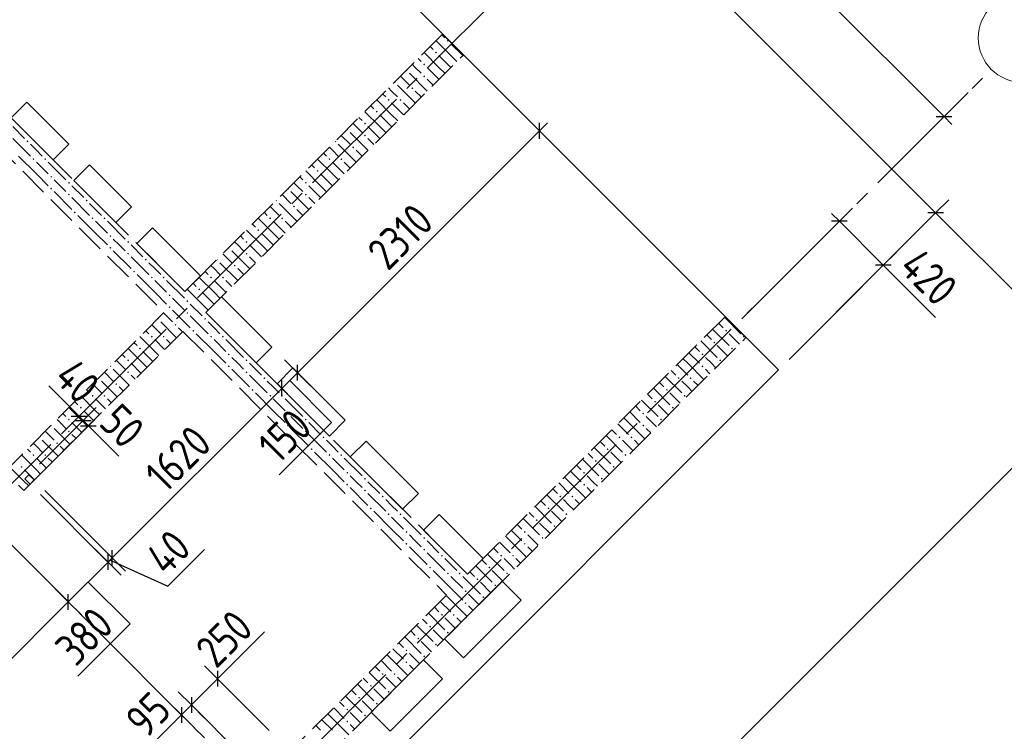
# Model space of a CAD drawing. Header units: millimetres. Extents: x 0 to 43617, y 0 to 59400.
# Tile 19 of 32: x 26508 to 33160, y 26546 to 31355. Entities that reach past the tile are written whole.
import ezdxf

# ---------------------------------------------------------------- set-up
doc = ezdxf.new("R2010")
doc.units = ezdxf.units.MM
doc.linetypes.add('______2', pattern=[270, 200, -70])
doc.linetypes.add('______5', pattern=[1100, 800, -100, 100, -100])
for name, color, linetype, lineweight in [('Standard', 7, 'Continuous', 25), ('Оси', 40, '______5', 18), ('Размерная выноска', 7, 'Continuous', 13)]:
    doc.layers.add(name, color=color, linetype=linetype, lineweight=lineweight)
doc.layers.add('ЖБ Перекрытие верхний уровень', color=7, linetype='Continuous', lineweight=25, true_color=0xe0e0ff)
doc.layers.add('ЖБ Стена верхний уровень', color=7, linetype='Continuous', lineweight=25, true_color=0x006e00)
doc.styles.add('GOST 2.304-81', font='txt')

msp = doc.modelspace()

# ---------------------------------------------------------------- hatches: boundary and pattern name
at = {"layer": 'ЖБ Стена верхний уровень', "linetype": 'Continuous', "lineweight": 18, "transparency": 33554687}
for points in [[(29394.5, 31213.1), (29401, 31219.6), (29407.5, 31213.1), (29401, 31206.6)], [(29314.5, 31133.1), (29321, 31139.6), (29327.4, 31133.1), (29321, 31126.6)], [(29123.7, 31016.9), (29127.4, 31013.1), (29121, 31006.6), (29117.2, 31010.4)], [(29234.5, 31053.1), (29240.9, 31059.6), (29247.4, 31053.1), (29240.9, 31046.6)], [(29043.7, 30936.9), (29047.4, 30933.1), (29040.9, 30926.6), (29037.2, 30930.4)], [(29234.5, 30973.1), (29240.9, 30979.6), (29247.4, 30973.1), (29240.9, 30966.6)], [(29154.4, 30893.1), (29160.9, 30899.6), (29167.4, 30893.1), (29160.9, 30886.6)], [(28994.5, 30813.1), (29001, 30819.6), (29007.5, 30813.1), (29001, 30806.6)], [(29074.5, 30813.1), (29081, 30819.6), (29087.5, 30813.1), (29081, 30806.6)], [(28914.5, 30733.1), (28921, 30739.6), (28927.4, 30733.1), (28921, 30726.6)], [(28723.7, 30616.9), (28727.4, 30613.1), (28721, 30606.6), (28717.2, 30610.4)], [(28834.5, 30653.1), (28840.9, 30659.6), (28847.4, 30653.1), (28840.9, 30646.6)], [(26554.4, 30533.1), (26560.9, 30539.6), (26567.4, 30533.1), (26560.9, 30526.6)], [(28643.7, 30536.9), (28647.4, 30533.1), (28640.9, 30526.6), (28637.2, 30530.4)], [(28834.5, 30573.1), (28840.9, 30579.6), (28847.4, 30573.1), (28840.9, 30566.6)], [(28754.4, 30493.1), (28760.9, 30499.6), (28767.4, 30493.1), (28760.9, 30486.6)], [(26594.5, 30413.1), (26601, 30419.6), (26607.5, 30413.1), (26601, 30406.6)], [(26674.5, 30413.1), (26681, 30419.6), (26687.5, 30413.1), (26681, 30406.6)], [(28594.5, 30413.1), (28601, 30419.6), (28607.5, 30413.1), (28601, 30406.6)], [(28674.5, 30413.1), (28681, 30419.6), (28687.5, 30413.1), (28681, 30406.6)], [(26520.5, 30339.2), (26521, 30339.6), (26527.4, 30333.1), (26527, 30332.7)], [(28514.5, 30333.1), (28521, 30339.6), (28527.4, 30333.1), (28521, 30326.6)], [(26714.5, 30293.1), (26721, 30299.6), (26727.4, 30293.1), (26721, 30286.6)], [(26714.5, 30213.1), (26721, 30219.6), (26727.4, 30213.1), (26721, 30206.6)], [(26834.5, 30253.1), (26840.9, 30259.6), (26847.4, 30253.1), (26840.9, 30246.6)], [(28323.7, 30216.9), (28327.4, 30213.1), (28321, 30206.6), (28317.2, 30210.4)], [(28434.5, 30253.1), (28440.9, 30259.6), (28447.4, 30253.1), (28440.9, 30246.6)], [(26834.5, 30173.1), (26840.9, 30179.6), (26847.4, 30173.1), (26840.9, 30166.6)], [(26954.4, 30133.1), (26960.9, 30139.6), (26967.4, 30133.1), (26960.9, 30126.6)], [(28243.7, 30136.9), (28247.4, 30133.1), (28240.9, 30126.6), (28237.2, 30130.4)], [(28434.5, 30173.1), (28440.9, 30179.6), (28447.4, 30173.1), (28440.9, 30166.6)], [(26760.5, 30099.2), (26760.9, 30099.6), (26767.4, 30093.1), (26767, 30092.7)], [(28354.4, 30093.1), (28360.9, 30099.6), (28367.4, 30093.1), (28360.9, 30086.6)], [(26874.5, 30053.1), (26881, 30059.6), (26887.5, 30053.1), (26881, 30046.6)], [(26994.5, 30013.1), (27001, 30019.6), (27007.5, 30013.1), (27001, 30006.6)], [(27074.5, 30013.1), (27081, 30019.6), (27087.5, 30013.1), (27081, 30006.6)], [(28194.5, 30013.1), (28201, 30019.6), (28207.5, 30013.1), (28201, 30006.6)], [(28274.5, 30013.1), (28281, 30019.6), (28287.5, 30013.1), (28281, 30006.6)], [(26920.5, 29939.2), (26921, 29939.6), (26927.4, 29933.1), (26927, 29932.7)], [(28114.5, 29933.1), (28121, 29939.6), (28127.4, 29933.1), (28121, 29926.6)], [(27114.5, 29893.1), (27121, 29899.6), (27127.4, 29893.1), (27121, 29886.6)], [(27114.5, 29813.1), (27121, 29819.6), (27127.4, 29813.1), (27121, 29806.6)], [(27234.5, 29853.1), (27240.9, 29859.6), (27247.4, 29853.1), (27240.9, 29846.6)], [(27923.7, 29816.9), (27927.4, 29813.1), (27921, 29806.6), (27917.2, 29810.4)], [(28034.5, 29853.1), (28040.9, 29859.6), (28047.4, 29853.1), (28040.9, 29846.6)], [(27234.5, 29773.1), (27240.9, 29779.6), (27247.4, 29773.1), (27240.9, 29766.6)], [(27354.4, 29733.1), (27360.9, 29739.6), (27367.4, 29733.1), (27360.9, 29726.6)], [(27843.7, 29736.9), (27847.4, 29733.1), (27840.9, 29726.6), (27837.2, 29730.4)], [(28034.5, 29773.1), (28040.9, 29779.6), (28047.4, 29773.1), (28040.9, 29766.6)], [(27160.5, 29699.2), (27160.9, 29699.6), (27167.4, 29693.1), (27167, 29692.7)], [(27954.4, 29693.1), (27960.9, 29699.6), (27967.4, 29693.1), (27960.9, 29686.6)], [(27274.5, 29653.1), (27281, 29659.6), (27287.5, 29653.1), (27281, 29646.6)], [(27394.5, 29613.1), (27401, 29619.6), (27407.5, 29613.1), (27401, 29606.6)], [(27474.5, 29613.1), (27481, 29619.6), (27487.5, 29613.1), (27481, 29606.6)], [(27794.5, 29613.1), (27801, 29619.6), (27807.5, 29613.1), (27801, 29606.6)], [(27874.5, 29613.1), (27881, 29619.6), (27887.5, 29613.1), (27881, 29606.6)], [(27320.5, 29539.2), (27321, 29539.6), (27327.4, 29533.1), (27327, 29532.7)], [(27714.5, 29533.1), (27721, 29539.6), (27727.4, 29533.1), (27721, 29526.6)], [(27514.5, 29493.1), (27521, 29499.6), (27527.4, 29493.1), (27521, 29486.6)], [(27514.5, 29413.1), (27521, 29419.6), (27527.4, 29413.1), (27521, 29406.6)], [(27634.5, 29453.1), (27640.9, 29459.6), (27647.4, 29453.1), (27640.9, 29446.6)], [(27443.7, 29336.9), (27447.4, 29333.1), (27440.9, 29326.6), (27437.2, 29330.4)], [(27634.5, 29373.1), (27640.9, 29379.6), (27647.4, 29373.1), (27640.9, 29366.6)], [(27754.4, 29333.1), (27760.9, 29339.6), (27767.4, 29333.1), (27760.9, 29326.6)], [(27554.4, 29293.1), (27560.5, 29299.2), (27567, 29292.7), (27560.9, 29286.6)], [(27560.5, 29299.2), (27560.9, 29299.6), (27567.4, 29293.1), (27567, 29292.7)], [(27394.5, 29213.1), (27401, 29219.6), (27407.5, 29213.1), (27401, 29206.6)], [(27474.5, 29213.1), (27481, 29219.6), (27487.5, 29213.1), (27481, 29206.6)], [(27674.5, 29253.1), (27681, 29259.6), (27687.5, 29253.1), (27681, 29246.6)], [(27794.5, 29213.1), (27801, 29219.6), (27807.5, 29213.1), (27801, 29206.6)], [(27874.5, 29213.1), (27881, 29219.6), (27887.5, 29213.1), (27881, 29206.6)], [(31274.5, 29253.1), (31281, 29259.6), (31287.5, 29253.1), (31281, 29246.6)], [(31394.5, 29213.1), (31401, 29219.6), (31407.5, 29213.1), (31401, 29206.6)], [(27314.5, 29133.1), (27321, 29139.6), (27327.4, 29133.1), (27321, 29126.6)], [(27720.5, 29139.2), (27721, 29139.6), (27727.4, 29133.1), (27727, 29132.7)], [(31194.5, 29173.1), (31201, 29179.6), (31207.5, 29173.1), (31201, 29166.6)], [(31314.5, 29133.1), (31321, 29139.6), (31327.4, 29133.1), (31321, 29126.6)], [(27914.5, 29093.1), (27921, 29099.6), (27927.4, 29093.1), (27921, 29086.6)], [(31114.5, 29093.1), (31121, 29099.6), (31127.4, 29093.1), (31121, 29086.6)], [(27123.7, 29016.9), (27127.4, 29013.1), (27121, 29006.6), (27117.2, 29010.4)], [(27234.5, 29053.1), (27240.9, 29059.6), (27247.4, 29053.1), (27240.9, 29046.6)], [(27914.5, 29013.1), (27921, 29019.6), (27927.4, 29013.1), (27921, 29006.6)], [(28034.5, 29053.1), (28040.9, 29059.6), (28047.4, 29053.1), (28040.9, 29046.6)], [(31114.5, 29013.1), (31121, 29019.6), (31127.4, 29013.1), (31121, 29006.6)], [(31234.5, 29053.1), (31240.9, 29059.6), (31247.4, 29053.1), (31240.9, 29046.6)], [(27043.7, 28936.9), (27047.4, 28933.1), (27040.9, 28926.6), (27037.2, 28930.4)], [(27234.5, 28973.1), (27240.9, 28979.6), (27247.4, 28973.1), (27240.9, 28966.6)], [(28034.5, 28973.1), (28040.9, 28979.6), (28047.4, 28973.1), (28040.9, 28966.6)], [(28154.4, 28933.1), (28160.9, 28939.6), (28167.4, 28933.1), (28160.9, 28926.6)], [(30954.4, 28933.1), (30960.9, 28939.6), (30967.4, 28933.1), (30960.9, 28926.6)], [(31034.5, 28933.1), (31040.9, 28939.6), (31047.4, 28933.1), (31040.9, 28926.6)], [(27154.4, 28893.1), (27160.9, 28899.6), (27167.4, 28893.1), (27160.9, 28886.6)], [(27960.5, 28899.2), (27960.9, 28899.6), (27967.4, 28893.1), (27967, 28892.7)], [(26994.5, 28813.1), (27001, 28819.6), (27007.5, 28813.1), (27001, 28806.6)], [(27074.5, 28813.1), (27081, 28819.6), (27087.5, 28813.1), (27081, 28806.6)], [(28074.5, 28853.1), (28081, 28859.6), (28087.5, 28853.1), (28081, 28846.6)], [(28194.5, 28813.1), (28201, 28819.6), (28207.5, 28813.1), (28201, 28806.6)], [(28274.5, 28813.1), (28281, 28819.6), (28287.5, 28813.1), (28281, 28806.6)], [(30874.5, 28853.1), (30881, 28859.6), (30887.5, 28853.1), (30881, 28846.6)], [(30994.5, 28813.1), (31001, 28819.6), (31007.5, 28813.1), (31001, 28806.6)], [(26914.5, 28733.1), (26921, 28739.6), (26927.4, 28733.1), (26921, 28726.6)], [(28120.5, 28739.2), (28121, 28739.6), (28127.4, 28733.1), (28127, 28732.7)], [(30794.5, 28773.1), (30801, 28779.6), (30807.5, 28773.1), (30801, 28766.6)], [(30914.5, 28733.1), (30921, 28739.6), (30927.4, 28733.1), (30921, 28726.6)], [(28314.5, 28693.1), (28321, 28699.6), (28327.4, 28693.1), (28321, 28686.6)], [(30714.5, 28693.1), (30721, 28699.6), (30727.4, 28693.1), (30721, 28686.6)], [(26723.7, 28616.9), (26727.4, 28613.1), (26721, 28606.6), (26717.2, 28610.4)], [(26834.5, 28653.1), (26840.9, 28659.6), (26847.4, 28653.1), (26840.9, 28646.6)], [(28314.5, 28613.1), (28321, 28619.6), (28327.4, 28613.1), (28321, 28606.6)], [(28434.5, 28653.1), (28440.9, 28659.6), (28447.4, 28653.1), (28440.9, 28646.6)], [(30714.5, 28613.1), (30721, 28619.6), (30727.4, 28613.1), (30721, 28606.6)], [(30834.5, 28653.1), (30840.9, 28659.6), (30847.4, 28653.1), (30840.9, 28646.6)], [(26643.7, 28536.9), (26647.4, 28533.1), (26640.9, 28526.6), (26637.2, 28530.4)], [(26834.5, 28573.1), (26840.9, 28579.6), (26847.4, 28573.1), (26840.9, 28566.6)], [(28434.5, 28573.1), (28440.9, 28579.6), (28447.4, 28573.1), (28440.9, 28566.6)], [(28554.4, 28533.1), (28560.9, 28539.6), (28567.4, 28533.1), (28560.9, 28526.6)], [(30554.4, 28533.1), (30560.9, 28539.6), (30567.4, 28533.1), (30560.9, 28526.6)], [(30634.5, 28533.1), (30640.9, 28539.6), (30647.4, 28533.1), (30640.9, 28526.6)], [(26754.4, 28493.1), (26760.9, 28499.6), (26767.4, 28493.1), (26760.9, 28486.6)], [(28360.5, 28499.2), (28360.9, 28499.6), (28367.4, 28493.1), (28367, 28492.7)], [(26594.5, 28413.1), (26601, 28419.6), (26607.5, 28413.1), (26601, 28406.6)], [(26674.5, 28413.1), (26681, 28419.6), (26687.5, 28413.1), (26681, 28406.6)], [(28474.5, 28453.1), (28481, 28459.6), (28487.5, 28453.1), (28481, 28446.6)], [(28594.5, 28413.1), (28601, 28419.6), (28607.5, 28413.1), (28601, 28406.6)], [(28674.5, 28413.1), (28681, 28419.6), (28687.5, 28413.1), (28681, 28406.6)], [(30474.5, 28453.1), (30481, 28459.6), (30487.5, 28453.1), (30481, 28446.6)], [(30594.5, 28413.1), (30601, 28419.6), (30607.5, 28413.1), (30601, 28406.6)], [(26514.5, 28333.1), (26521, 28339.6), (26527.4, 28333.1), (26521, 28326.6)], [(28520.5, 28339.2), (28521, 28339.6), (28527.4, 28333.1), (28527, 28332.7)], [(30394.5, 28373.1), (30401, 28379.6), (30407.5, 28373.1), (30401, 28366.6)], [(30514.5, 28333.1), (30521, 28339.6), (30527.4, 28333.1), (30521, 28326.6)], [(28714.5, 28293.1), (28721, 28299.6), (28727.4, 28293.1), (28721, 28286.6)], [(30314.5, 28293.1), (30321, 28299.6), (30327.4, 28293.1), (30321, 28286.6)], [(28714.5, 28213.1), (28721, 28219.6), (28727.4, 28213.1), (28721, 28206.6)], [(28834.5, 28253.1), (28840.9, 28259.6), (28847.4, 28253.1), (28840.9, 28246.6)], [(30314.5, 28213.1), (30321, 28219.6), (30327.4, 28213.1), (30321, 28206.6)], [(30434.5, 28253.1), (30440.9, 28259.6), (30447.4, 28253.1), (30440.9, 28246.6)], [(28834.5, 28173.1), (28840.9, 28179.6), (28847.4, 28173.1), (28840.9, 28166.6)], [(28954.4, 28133.1), (28960.9, 28139.6), (28967.4, 28133.1), (28960.9, 28126.6)], [(30154.4, 28133.1), (30160.9, 28139.6), (30167.4, 28133.1), (30160.9, 28126.6)], [(30234.5, 28133.1), (30240.9, 28139.6), (30247.4, 28133.1), (30240.9, 28126.6)], [(28760.5, 28099.2), (28760.9, 28099.6), (28767.4, 28093.1), (28767, 28092.7)], [(28874.5, 28053.1), (28881, 28059.6), (28887.5, 28053.1), (28881, 28046.6)], [(28994.5, 28013.1), (29001, 28019.6), (29007.5, 28013.1), (29001, 28006.6)], [(29074.5, 28013.1), (29081, 28019.6), (29087.5, 28013.1), (29081, 28006.6)], [(30074.5, 28053.1), (30081, 28059.6), (30087.5, 28053.1), (30081, 28046.6)], [(30194.5, 28013.1), (30201, 28019.6), (30207.5, 28013.1), (30201, 28006.6)], [(28920.5, 27939.2), (28921, 27939.6), (28927.4, 27933.1), (28927, 27932.7)], [(29994.5, 27973.1), (30001, 27979.6), (30007.5, 27973.1), (30001, 27966.6)], [(30114.5, 27933.1), (30121, 27939.6), (30127.4, 27933.1), (30121, 27926.6)], [(29114.5, 27893.1), (29121, 27899.6), (29127.4, 27893.1), (29121, 27886.6)], [(29914.5, 27893.1), (29921, 27899.6), (29927.4, 27893.1), (29921, 27886.6)], [(29114.5, 27813.1), (29121, 27819.6), (29127.4, 27813.1), (29121, 27806.6)], [(29234.5, 27853.1), (29240.9, 27859.6), (29247.4, 27853.1), (29240.9, 27846.6)], [(29914.5, 27813.1), (29921, 27819.6), (29927.4, 27813.1), (29921, 27806.6)], [(30034.5, 27853.1), (30040.9, 27859.6), (30047.4, 27853.1), (30040.9, 27846.6)], [(29234.5, 27773.1), (29240.9, 27779.6), (29247.4, 27773.1), (29240.9, 27766.6)], [(29354.4, 27733.1), (29360.9, 27739.6), (29367.4, 27733.1), (29360.9, 27726.6)], [(29754.4, 27733.1), (29760.9, 27739.6), (29767.4, 27733.1), (29760.9, 27726.6)], [(29834.5, 27733.1), (29840.9, 27739.6), (29847.4, 27733.1), (29840.9, 27726.6)], [(29160.5, 27699.2), (29160.9, 27699.6), (29167.4, 27693.1), (29167, 27692.7)], [(29274.5, 27653.1), (29281, 27659.6), (29287.5, 27653.1), (29281, 27646.6)], [(29394.5, 27613.1), (29401, 27619.6), (29407.5, 27613.1), (29401, 27606.6)], [(29474.5, 27613.1), (29481, 27619.6), (29487.5, 27613.1), (29481, 27606.6)], [(29674.5, 27653.1), (29681, 27659.6), (29687.5, 27653.1), (29681, 27646.6)], [(29794.5, 27613.1), (29801, 27619.6), (29807.5, 27613.1), (29801, 27606.6)], [(29320.5, 27539.2), (29321, 27539.6), (29327.4, 27533.1), (29327, 27532.7)], [(29594.5, 27573.1), (29601, 27579.6), (29607.5, 27573.1), (29601, 27566.6)], [(29714.5, 27533.1), (29721, 27539.6), (29727.4, 27533.1), (29721, 27526.6)], [(29514.5, 27493.1), (29521, 27499.6), (29527.4, 27493.1), (29521, 27486.6)], [(29514.5, 27413.1), (29521, 27419.6), (29527.4, 27413.1), (29521, 27406.6)], [(29634.5, 27453.1), (29640.9, 27459.6), (29647.4, 27453.1), (29640.9, 27446.6)], [(29354.4, 27333.1), (29360.9, 27339.6), (29367.4, 27333.1), (29360.9, 27326.6)], [(29434.5, 27333.1), (29440.9, 27339.6), (29447.4, 27333.1), (29440.9, 27326.6)], [(29274.5, 27253.1), (29281, 27259.6), (29287.5, 27253.1), (29281, 27246.6)], [(29394.5, 27213.1), (29401, 27219.6), (29407.5, 27213.1), (29401, 27206.6)], [(29194.5, 27173.1), (29201, 27179.6), (29207.5, 27173.1), (29201, 27166.6)], [(29314.5, 27133.1), (29321, 27139.6), (29327.4, 27133.1), (29321, 27126.6)], [(29114.5, 27093.1), (29121, 27099.6), (29127.4, 27093.1), (29121, 27086.6)], [(29114.5, 27013.1), (29121, 27019.6), (29127.4, 27013.1), (29121, 27006.6)], [(29234.5, 27053.1), (29240.9, 27059.6), (29247.4, 27053.1), (29240.9, 27046.6)], [(28954.4, 26933.1), (28960.9, 26939.6), (28967.4, 26933.1), (28960.9, 26926.6)], [(29034.5, 26933.1), (29040.9, 26939.6), (29047.4, 26933.1), (29040.9, 26926.6)], [(28874.5, 26853.1), (28881, 26859.6), (28887.5, 26853.1), (28881, 26846.6)], [(28994.5, 26813.1), (29001, 26819.6), (29007.5, 26813.1), (29001, 26806.6)], [(28794.5, 26773.1), (28801, 26779.6), (28807.5, 26773.1), (28801, 26766.6)], [(28914.5, 26733.1), (28921, 26739.6), (28927.4, 26733.1), (28921, 26726.6)], [(28714.5, 26693.1), (28721, 26699.6), (28727.4, 26693.1), (28721, 26686.6)], [(28714.5, 26613.1), (28721, 26619.6), (28727.4, 26613.1), (28721, 26606.6)], [(28834.5, 26653.1), (28840.9, 26659.6), (28847.4, 26653.1), (28840.9, 26646.6)]]:
    msp.add_hatch(color=7, dxfattribs=at).paths.add_polyline_path(points, flags=16)

# ---------------------------------------------------------------- linework, layer by layer
at = {"layer": 'Standard', "color": 7, "linetype": 'Continuous', "lineweight": 13, "transparency": 33554687}
for p, q in [((32696.1, 30049.7), (27201.9, 35543.9)), ((30843.5, 32609.4), (32752.7, 30700.2)), ((32752.7, 30700.2), (32805.7, 30647.2)), ((28385.3, 28969.3), (30020.3, 30604.2)), ((30020.3, 30604.2), (30073.3, 30657.2)), ((32045.6, 29993.1), (31992.5, 30046.2)), ((33816.4, 28929.4), (32696.1, 30049.7)), ((32342.5, 29696.1), (32045.6, 29993.1)), ((32342.5, 29696.1), (32395.6, 29643.1)), ((28279.3, 28863.2), (28385.3, 28969.3)), ((27133.8, 27717.7), (28279.3, 28863.2)), ((26909.2, 28675.1), (26856.1, 28728.1)), ((26909.2, 28675.1), (26937.4, 28646.8)), ((26937.4, 28646.8), (26972.8, 28611.5)), ((26972.8, 28611.5), (27025.8, 28558.4)), ((26836.8, 27420.7), (27105.5, 27689.4)), ((27105.5, 27689.4), (27133.8, 27717.7)), ((25790.3, 26374.2), (26836.8, 27420.7)), ((27844.8, 26901.4), (27897.8, 26954.4)), ((27844.8, 26901.4), (27668, 26724.6)), ((27668, 26724.6), (27600.5, 26657)), ((27600.5, 26657), (27547.4, 26604))]:
    msp.add_line(p, q, dxfattribs=at)
at = {"layer": 'Standard', "color": 251, "linetype": 'Continuous', "lineweight": -3, "true_color": 0x656565, "transparency": 33554687}
for p, q in [((32752.7, 30700.2), (32915.7, 30863.2)), ((32752.7, 30700.2), (32841, 30788.6)), ((30020.3, 30604.2), (29931.9, 30692.6)), ((32752.7, 30700.2), (32664.3, 30611.9)), ((30020.3, 30604.2), (30108.7, 30515.8)), ((30020.3, 30604.2), (30020.3, 30604.2)), ((32696.1, 30049.7), (32784.5, 30138.1)), ((32045.6, 29993.1), (32133.9, 30081.5)), ((32696.1, 30049.7), (31706.1, 29059.7)), ((32696.1, 30049.7), (32607.7, 29961.3)), ((32045.6, 29993.1), (31409.2, 29356.7)), ((32045.6, 29993.1), (31957.2, 29904.7)), ((32342.5, 29696.1), (32430.9, 29784.5)), ((32342.5, 29696.1), (31706.1, 29059.7)), ((32342.5, 29696.1), (32254.1, 29607.8)), ((28385.3, 28969.3), (28297, 29057.7)), ((28279.3, 28863.2), (28190.9, 28951.6)), ((28385.3, 28969.3), (28473.7, 28880.9)), ((28385.3, 28969.3), (28385.3, 28969.3)), ((33816.4, 28929.4), (30017.8, 25130.7)), ((28279.3, 28863.2), (28367.7, 28774.8)), ((28279.3, 28863.2), (28279.3, 28863.2)), ((26909.2, 28675.1), (26997.6, 28763.5)), ((26937.4, 28646.8), (27025.8, 28735.2)), ((26909.2, 28675.1), (26820.8, 28586.7)), ((26909.2, 28675.1), (26909.2, 28675.1)), ((26972.8, 28611.5), (27061.2, 28699.9)), ((26937.4, 28646.8), (26641.8, 28351.1)), ((26972.8, 28611.5), (26677.1, 28315.8)), ((26937.4, 28646.8), (26849.1, 28558.4)), ((26972.8, 28611.5), (26884.4, 28523.1)), ((27133.8, 27717.7), (27045.4, 27806.1)), ((27105.5, 27689.4), (27017.1, 27777.8)), ((27105.5, 27689.4), (27193.9, 27601)), ((27133.8, 27717.7), (27222.2, 27629.3)), ((26836.8, 27420.7), (26748.4, 27509.1)), ((26836.8, 27420.7), (26925.2, 27332.3)), ((27844.8, 26901.4), (27756.4, 26989.8)), ((27844.8, 26901.4), (27933.2, 26813)), ((27844.8, 26901.4), (28194.2, 26551.9)), ((27668, 26724.6), (27579.6, 26813)), ((27600.5, 26657), (27512.1, 26745.4)), ((27668, 26724.6), (27756.4, 26636.2)), ((27668, 26724.6), (28017.5, 26375.2)), ((27600.5, 26657), (27688.9, 26568.7)), ((27600.5, 26657), (27600.5, 26657))]:
    msp.add_line(p, q, dxfattribs=at)
at = {"layer": 'Standard', "color": 7, "linetype": 'Continuous', "lineweight": 25, "transparency": 33554687}
for p, q in [((32699.6, 30700.2), (32805.7, 30700.2)), ((30020.3, 30551.2), (30020.3, 30657.2)), ((32749.1, 30049.7), (32643.1, 30049.7)), ((32098.6, 29993.1), (31992.5, 29993.1)), ((32395.6, 29696.1), (32289.5, 29696.1)), ((28385.3, 28916.3), (28385.3, 29022.3)), ((28279.3, 28810.2), (28279.3, 28916.3)), ((26856.1, 28675.1), (26962.2, 28675.1)), ((26884.4, 28646.8), (26990.5, 28646.8)), ((26919.8, 28611.5), (27025.8, 28611.5)), ((27105.5, 27636.4), (27105.5, 27742.5)), ((27133.8, 27664.7), (27133.8, 27770.7)), ((26836.8, 27367.7), (26836.8, 27473.8)), ((27844.8, 26954.4), (27844.8, 26848.3)), ((27668, 26777.6), (27668, 26671.6)), ((27600.5, 26710.1), (27600.5, 26604))]:
    msp.add_line(p, q, dxfattribs=at)
at = {"layer": 'Standard', "color": 251, "linetype": 'Continuous', "lineweight": -3, "true_color": 0x656565, "transparency": 33554687}
for points in [[(27105.5, 27689.4), (27093.5, 27701.4), (27093.5, 27701.4), (27093.5, 27701.5), (27093.5, 27701.5), (26648.8, 28146.1)], [(27133.8, 27717.7), (27121.8, 27729.7), (27121.8, 27729.7), (27121.7, 27729.7), (27121.7, 27729.7), (26677.1, 28174.4)], [(26836.8, 27420.7), (26824.8, 27432.7), (26824.8, 27432.7), (26824.8, 27432.7), (26824.8, 27432.7), (26778.9, 27478.6)]]:
    msp.add_lwpolyline(points, dxfattribs=at)
at = {"layer": 'ЖБ Перекрытие верхний уровень', "color": 7, "linetype": 'Continuous', "lineweight": 35, "transparency": 33554687}
for p, q in [((31635.4, 28989), (26141.2, 34483.3)), ((26450.6, 30691.9), (26556.7, 30798)), ((26556.7, 30798), (26839.5, 30515.2)), ((26733.4, 30409.1), (26450.6, 30691.9)), ((26839.5, 30515.2), (26733.4, 30409.1)), ((26874.8, 30267.7), (26980.9, 30373.7)), ((26980.9, 30373.7), (27263.8, 30090.9)), ((27157.7, 29984.8), (26874.8, 30267.7)), ((27263.8, 30090.9), (27157.7, 29984.8)), ((27299.1, 29843.4), (27405.2, 29949.5)), ((27405.2, 29949.5), (27730.7, 29623.9)), ((27624.6, 29517.9), (27299.1, 29843.4)), ((27730.7, 29623.9), (27624.6, 29517.9)), ((27766.1, 29376.4), (27872.1, 29482.5)), ((27872.1, 29482.5), (28211.6, 29143)), ((28105.6, 29036.9), (27766.1, 29376.4)), ((28211.6, 29143), (28105.6, 29036.9)), ((28247, 28895.5), (28353.1, 29001.6)), ((28353.1, 29001.6), (28706.6, 28648)), ((28826.7, 26180.3), (31635.4, 28989)), ((28600.6, 28541.9), (28247, 28895.5)), ((28706.6, 28648), (28600.6, 28541.9)), ((28742, 28400.5), (28848, 28506.6)), ((28848, 28506.6), (29201.6, 28153)), ((29095.5, 28047), (28742, 28400.5)), ((26571, 28280.4), (26542.8, 28252.1)), ((26606.4, 28245.1), (26571, 28280.4)), ((26542.8, 28252.1), (26578.1, 28216.8)), ((26578.1, 28216.8), (26606.4, 28245.1)), ((29201.6, 28153), (29095.5, 28047)), ((29237, 27905.6), (29343, 28011.6)), ((29343, 28011.6), (29639.9, 27714.7)), ((29533.8, 27608.7), (29237, 27905.6)), ((29639.9, 27714.7), (29533.8, 27608.7)), ((29378.3, 27170.3), (29768.7, 27560.7)), ((29768.7, 27560.7), (29896, 27433.4)), ((29896, 27433.4), (29505.5, 27043)), ((29505.5, 27043), (29378.3, 27170.3)), ((28883.3, 26675.3), (29236.8, 27028.9)), ((29236.8, 27028.9), (29364.1, 26901.6)), ((29364.1, 26901.6), (29010.6, 26548)), ((29010.6, 26548), (28883.3, 26675.3))]:
    msp.add_line(p, q, dxfattribs=at)
at = {"layer": 'ЖБ Стена верхний уровень', "color": 251, "linetype": '______2', "lineweight": 13, "true_color": 0x656565, "transparency": 33554687}
for p, q in [((27624.6, 29517.9), (24760.9, 32381.7)), ((24619.4, 32240.2), (27483.2, 29376.4)), ((29364.1, 31257.4), (27624.6, 29517.9)), ((29505.5, 31115.9), (29364.1, 31257.4)), ((27766.1, 29376.4), (29505.5, 31115.9)), ((27483.2, 29376.4), (23820.4, 25713.6)), ((29533.8, 27608.7), (27766.1, 29376.4)), ((31273.3, 29348.2), (29533.8, 27608.7)), ((31414.7, 29206.7), (31273.3, 29348.2)), ((26535.7, 28174.4), (27610.5, 29249.2)), ((27610.5, 29249.2), (29392.4, 27467.3)), ((29675.3, 27467.3), (31414.7, 29206.7)), ((26535.7, 28174.4), (26500.3, 28209.7)), ((29392.4, 27467.3), (28232.8, 26307.6)), ((29533.8, 27325.8), (29675.3, 27467.3)), ((28374.2, 26166.2), (29533.8, 27325.8))]:
    msp.add_line(p, q, dxfattribs=at)
at = {"layer": 'ЖБ Стена верхний уровень', "color": 9, "linetype": 'Continuous', "lineweight": 18, "true_color": 0xc7c7c7, "transparency": 33554687}
for p, q in [((29421, 31113.1), (29320.4, 31213.7)), ((29360.4, 31253.7), (29381, 31233.1)), ((29340.9, 31033.1), (29240.4, 31133.7)), ((29280.4, 31173.7), (29301, 31153.1)), ((29421, 31193.1), (29501, 31113.1)), ((29200.4, 31093.7), (29221, 31073.1)), ((29340.9, 31113.1), (29421, 31033.1)), ((29421, 31113.1), (29461.9, 31072.2)), ((29181, 31033.1), (29160.4, 31053.7)), ((29221, 30993.1), (29181, 31033.1)), ((29260.9, 31033.1), (29340.9, 30953.1)), ((29340.9, 31033.1), (29381.8, 30992.2)), ((29421, 31033.1), (29421.9, 31032.2)), ((29080.4, 30973.7), (29140.9, 30913.1)), ((29140.9, 30993.1), (29260.9, 30873.1)), ((29260.9, 30953.1), (29301.8, 30912.2)), ((29021, 30873.1), (29000.4, 30893.7)), ((29060.9, 30833.1), (29021, 30873.1)), ((29060.9, 30913.1), (29181, 30793.1)), ((29181, 30873.1), (29221.8, 30832.2)), ((29021, 30713.1), (28920.4, 30813.7)), ((28960.4, 30853.7), (28981, 30833.1)), ((28940.9, 30633.1), (28840.4, 30733.7)), ((28880.4, 30773.7), (28901, 30753.1)), ((29021, 30793.1), (29101, 30713.1)), ((29101, 30793.1), (29141.8, 30752.2)), ((28800.4, 30693.7), (28821, 30673.1)), ((28940.9, 30713.1), (29021, 30633.1)), ((29021, 30713.1), (29061.9, 30672.2)), ((26460.9, 30633.1), (26540.9, 30553.1)), ((28781, 30633.1), (28760.4, 30653.7)), ((28821, 30593.1), (28781, 30633.1)), ((28860.9, 30633.1), (28940.9, 30553.1)), ((28940.9, 30633.1), (28981.8, 30592.2)), ((29021, 30633.1), (29021.9, 30632.2)), ((26460.9, 30553.1), (26581, 30433.1)), ((28680.4, 30573.7), (28740.9, 30513.1)), ((28740.9, 30593.1), (28860.9, 30473.1)), ((28860.9, 30553.1), (28901.8, 30512.2)), ((26621, 30473.1), (26581, 30513.1)), ((26660.9, 30433.1), (26621, 30473.1)), ((28621, 30473.1), (28600.4, 30493.7)), ((28660.9, 30433.1), (28621, 30473.1)), ((28660.9, 30513.1), (28781, 30393.1)), ((28781, 30473.1), (28821.8, 30432.2)), ((26621, 30313.1), (26501, 30433.1)), ((28621, 30313.1), (28520.4, 30413.7)), ((28560.4, 30453.7), (28581, 30433.1)), ((26621, 30393.1), (26701, 30313.1)), ((26701, 30393.1), (26821, 30273.1)), ((28540.9, 30233.1), (28440.4, 30333.7)), ((28480.4, 30373.7), (28501, 30353.1)), ((28621, 30393.1), (28701, 30313.1)), ((28701, 30393.1), (28741.8, 30352.2)), ((26621, 30313.1), (26701, 30233.1)), ((26781, 30233.1), (26740.9, 30273.1)), ((28400.4, 30293.7), (28421, 30273.1)), ((28540.9, 30313.1), (28621, 30233.1)), ((28621, 30313.1), (28661.9, 30272.2)), ((26821, 30193.1), (26781, 30233.1)), ((26860.9, 30233.1), (26940.9, 30153.1)), ((28381, 30233.1), (28360.4, 30253.7)), ((28421, 30193.1), (28381, 30233.1)), ((28460.9, 30233.1), (28540.9, 30153.1)), ((28540.9, 30233.1), (28581.8, 30192.2)), ((28621, 30233.1), (28621.9, 30232.2)), ((26740.9, 30193.1), (26860.9, 30073.1)), ((26860.9, 30153.1), (26981, 30033.1)), ((28280.4, 30173.7), (28340.9, 30113.1)), ((28340.9, 30193.1), (28460.9, 30073.1)), ((28460.9, 30153.1), (28501.8, 30112.2)), ((27021, 30073.1), (26981, 30113.1)), ((27060.9, 30033.1), (27021, 30073.1)), ((28221, 30073.1), (28200.4, 30093.7)), ((28260.9, 30033.1), (28221, 30073.1)), ((28260.9, 30113.1), (28381, 29993.1)), ((28381, 30073.1), (28421.8, 30032.2)), ((27021, 29913.1), (26901, 30033.1)), ((28221, 29913.1), (28120.4, 30013.7)), ((28160.4, 30053.7), (28181, 30033.1)), ((27021, 29993.1), (27101, 29913.1)), ((27101, 29993.1), (27221, 29873.1)), ((28140.9, 29833.1), (28040.4, 29933.7)), ((28080.4, 29973.7), (28101, 29953.1)), ((28221, 29993.1), (28301, 29913.1)), ((28301, 29993.1), (28341.8, 29952.2)), ((27021, 29913.1), (27101, 29833.1)), ((27181, 29833.1), (27140.9, 29873.1)), ((28000.4, 29893.7), (28021, 29873.1)), ((28140.9, 29913.1), (28221, 29833.1)), ((28221, 29913.1), (28261.9, 29872.2)), ((27221, 29793.1), (27181, 29833.1)), ((27260.9, 29833.1), (27340.9, 29753.1)), ((27981, 29833.1), (27960.4, 29853.7)), ((28021, 29793.1), (27981, 29833.1)), ((28060.9, 29833.1), (28140.9, 29753.1)), ((28140.9, 29833.1), (28181.8, 29792.2)), ((28221, 29833.1), (28221.9, 29832.2)), ((27140.9, 29793.1), (27260.9, 29673.1)), ((27260.9, 29753.1), (27381, 29633.1)), ((27880.4, 29773.7), (27940.9, 29713.1)), ((27940.9, 29793.1), (28060.9, 29673.1)), ((28060.9, 29753.1), (28101.8, 29712.2)), ((27421, 29673.1), (27381, 29713.1)), ((27460.9, 29633.1), (27421, 29673.1)), ((27821, 29673.1), (27800.4, 29693.7)), ((27860.9, 29633.1), (27821, 29673.1)), ((27860.9, 29713.1), (27981, 29593.1)), ((27981, 29673.1), (28021.8, 29632.2)), ((27421, 29513.1), (27301, 29633.1)), ((27821, 29513.1), (27720.4, 29613.7)), ((27760.4, 29653.7), (27781, 29633.1)), ((27421, 29593.1), (27501, 29513.1)), ((27501, 29593.1), (27621, 29473.1)), ((27740.9, 29433.1), (27640.4, 29533.7)), ((27680.4, 29573.7), (27701, 29553.1)), ((27821, 29593.1), (27901, 29513.1)), ((27901, 29593.1), (27941.9, 29552.2)), ((27421, 29513.1), (27501, 29433.1)), ((27581, 29433.1), (27540.9, 29473.1)), ((27740.9, 29513.1), (27821, 29433.1)), ((27821, 29513.1), (27861.9, 29472.2)), ((27621, 29393.1), (27581, 29433.1)), ((27660.9, 29433.1), (27740.9, 29353.1)), ((27740.9, 29433.1), (27781.8, 29392.2)), ((27821, 29433.1), (27821.9, 29432.2)), ((27480.4, 29373.7), (27540.9, 29313.1)), ((27540.9, 29393.1), (27660.9, 29273.1)), ((27660.9, 29353.1), (27781, 29233.1)), ((31269.6, 29344.5), (31381, 29233.1)), ((27421, 29273.1), (27400.4, 29293.7)), ((27460.9, 29233.1), (27421, 29273.1)), ((27460.9, 29313.1), (27567.7, 29206.4)), ((27581, 29273.1), (27607.7, 29246.4)), ((27821, 29273.1), (27781, 29313.1)), ((27860.9, 29233.1), (27821, 29273.1)), ((31229.6, 29304.5), (31260.9, 29273.1)), ((27421, 29113.1), (27320.4, 29213.7)), ((27360.4, 29253.7), (27381, 29233.1)), ((27821, 29113.1), (27701, 29233.1)), ((31149.6, 29224.5), (31181, 29193.1)), ((31189.6, 29264.5), (31301, 29153.1)), ((31371, 29163.1), (31301, 29233.1)), ((27280.4, 29173.7), (27301, 29153.1)), ((27421, 29193.1), (27487.7, 29126.4)), ((27501, 29193.1), (27527.7, 29166.4)), ((27821, 29193.1), (27901, 29113.1)), ((27901, 29193.1), (28021, 29073.1)), ((31069.6, 29144.5), (31101, 29113.1)), ((31109.6, 29184.5), (31221, 29073.1)), ((31291, 29083.1), (31221, 29153.1)), ((27200.4, 29093.7), (27221, 29073.1)), ((27340.9, 29033.1), (27240.4, 29133.7)), ((27340.9, 29113.1), (27407.7, 29046.4)), ((27421, 29113.1), (27447.7, 29086.4)), ((27821, 29113.1), (27901, 29033.1)), ((27981, 29033.1), (27940.9, 29073.1)), ((31029.6, 29104.5), (31101, 29033.1)), ((31181, 29033.1), (31140.9, 29073.1)), ((27181, 29033.1), (27160.4, 29053.7)), ((27221, 28993.1), (27181, 29033.1)), ((27260.9, 29033.1), (27327.7, 28966.4)), ((27340.9, 29033.1), (27367.7, 29006.4)), ((28021, 28993.1), (27981, 29033.1)), ((28060.9, 29033.1), (28140.9, 28953.1)), ((30949.6, 29024.5), (31021, 28953.1)), ((30989.6, 29064.5), (31021, 29033.1)), ((31021, 29033.1), (31131, 28923.1)), ((31211, 29003.1), (31181, 29033.1)), ((27080.4, 28973.7), (27140.9, 28913.1)), ((27140.9, 28993.1), (27247.7, 28886.4)), ((27260.9, 28953.1), (27287.7, 28926.4)), ((27940.9, 28993.1), (28060.9, 28873.1)), ((28060.9, 28953.1), (28181, 28833.1)), ((30869.6, 28944.5), (30981, 28833.1)), ((30909.6, 28984.5), (30940.9, 28953.1)), ((31140.9, 28993.1), (31171, 28963.1)), ((27021, 28873.1), (27000.4, 28893.7)), ((27060.9, 28833.1), (27021, 28873.1)), ((27060.9, 28913.1), (27167.7, 28806.4)), ((27181, 28873.1), (27207.7, 28846.4)), ((28221, 28873.1), (28181, 28913.1)), ((28260.9, 28833.1), (28221, 28873.1)), ((30829.6, 28904.5), (30860.9, 28873.1)), ((31021, 28873.1), (30981, 28913.1)), ((31051, 28843.1), (31021, 28873.1)), ((31060.9, 28913.1), (31091, 28883.1)), ((27021, 28713.1), (26920.4, 28813.7)), ((26960.4, 28853.7), (26981, 28833.1)), ((28221, 28713.1), (28101, 28833.1)), ((30749.6, 28824.5), (30781, 28793.1)), ((30789.6, 28864.5), (30901, 28753.1)), ((30971, 28763.1), (30901, 28833.1)), ((26880.4, 28773.7), (26901, 28753.1)), ((27021, 28793.1), (27087.7, 28726.4)), ((27101, 28793.1), (27127.7, 28766.4)), ((28221, 28793.1), (28301, 28713.1)), ((28301, 28793.1), (28421, 28673.1)), ((30669.6, 28744.5), (30701, 28713.1)), ((30709.6, 28784.5), (30821, 28673.1)), ((30891, 28683.1), (30821, 28753.1)), ((26800.4, 28693.7), (26821, 28673.1)), ((26940.9, 28633.1), (26840.4, 28733.7)), ((26940.9, 28713.1), (27007.7, 28646.4)), ((27021, 28713.1), (27047.7, 28686.4)), ((28221, 28713.1), (28301, 28633.1)), ((28381, 28633.1), (28340.9, 28673.1)), ((30629.6, 28704.5), (30701, 28633.1)), ((30781, 28633.1), (30740.9, 28673.1)), ((26781, 28633.1), (26760.4, 28653.7)), ((26821, 28593.1), (26781, 28633.1)), ((26860.9, 28633.1), (26927.7, 28566.4)), ((26940.9, 28633.1), (26967.7, 28606.4)), ((28421, 28593.1), (28381, 28633.1)), ((28460.9, 28633.1), (28540.9, 28553.1)), ((30549.6, 28624.5), (30621, 28553.1)), ((30589.6, 28664.5), (30621, 28633.1)), ((30621, 28633.1), (30731, 28523.1)), ((30811, 28603.1), (30781, 28633.1)), ((26680.4, 28573.7), (26740.9, 28513.1)), ((26740.9, 28593.1), (26847.7, 28486.4)), ((26860.9, 28553.1), (26887.7, 28526.4)), ((28340.9, 28593.1), (28460.9, 28473.1)), ((28460.9, 28553.1), (28581, 28433.1)), ((30469.6, 28544.5), (30581, 28433.1)), ((30509.6, 28584.5), (30540.9, 28553.1)), ((30740.9, 28593.1), (30771, 28563.1)), ((26621, 28473.1), (26600.4, 28493.7)), ((26660.9, 28433.1), (26621, 28473.1)), ((26660.9, 28513.1), (26767.7, 28406.4)), ((26781, 28473.1), (26807.7, 28446.4)), ((28621, 28473.1), (28581, 28513.1)), ((28660.9, 28433.1), (28621, 28473.1)), ((30429.6, 28504.5), (30460.9, 28473.1)), ((30621, 28473.1), (30581, 28513.1)), ((30651, 28443.1), (30621, 28473.1)), ((30660.9, 28513.1), (30691, 28483.1)), ((26621, 28313.1), (26520.4, 28413.7)), ((26560.4, 28453.7), (26581, 28433.1)), ((28621, 28313.1), (28501, 28433.1)), ((30349.6, 28424.5), (30381, 28393.1)), ((30389.6, 28464.5), (30501, 28353.1)), ((30571, 28363.1), (30501, 28433.1)), ((26621, 28393.1), (26687.7, 28326.4)), ((26701, 28393.1), (26727.7, 28366.4)), ((28621, 28393.1), (28701, 28313.1)), ((28701, 28393.1), (28821, 28273.1)), ((30269.6, 28344.5), (30301, 28313.1)), ((30309.6, 28384.5), (30421, 28273.1)), ((30491, 28283.1), (30421, 28353.1)), ((26540.9, 28233.1), (26440.4, 28333.7)), ((26540.9, 28313.1), (26607.7, 28246.4)), ((26621, 28313.1), (26647.7, 28286.4)), ((28621, 28313.1), (28701, 28233.1)), ((28781, 28233.1), (28740.9, 28273.1)), ((30229.6, 28304.5), (30301, 28233.1)), ((30381, 28233.1), (30340.9, 28273.1)), ((26540.9, 28233.1), (26567.7, 28206.4)), ((28821, 28193.1), (28781, 28233.1)), ((28860.9, 28233.1), (28940.9, 28153.1)), ((30149.6, 28224.5), (30221, 28153.1)), ((30189.6, 28264.5), (30221, 28233.1)), ((30221, 28233.1), (30331, 28123.1)), ((30411, 28203.1), (30381, 28233.1)), ((28740.9, 28193.1), (28860.9, 28073.1)), ((28860.9, 28153.1), (28981, 28033.1)), ((30069.6, 28144.5), (30181, 28033.1)), ((30109.6, 28184.5), (30140.9, 28153.1)), ((30340.9, 28193.1), (30371, 28163.1)), ((29021, 28073.1), (28981, 28113.1)), ((29060.9, 28033.1), (29021, 28073.1)), ((30029.6, 28104.5), (30060.9, 28073.1)), ((30221, 28073.1), (30181, 28113.1)), ((30251, 28043.1), (30221, 28073.1)), ((30260.9, 28113.1), (30291, 28083.1)), ((29021, 27913.1), (28901, 28033.1)), ((29949.6, 28024.5), (29981, 27993.1)), ((29989.6, 28064.5), (30101, 27953.1)), ((30171, 27963.1), (30101, 28033.1)), ((29021, 27993.1), (29101, 27913.1)), ((29101, 27993.1), (29221, 27873.1)), ((29869.6, 27944.5), (29901, 27913.1)), ((29909.6, 27984.5), (30021, 27873.1)), ((30091, 27883.1), (30021, 27953.1)), ((29021, 27913.1), (29101, 27833.1)), ((29181, 27833.1), (29140.9, 27873.1)), ((29829.6, 27904.5), (29901, 27833.1)), ((29981, 27833.1), (29940.9, 27873.1)), ((29221, 27793.1), (29181, 27833.1)), ((29260.9, 27833.1), (29340.9, 27753.1)), ((29749.6, 27824.5), (29821, 27753.1)), ((29789.6, 27864.5), (29821, 27833.1)), ((29821, 27833.1), (29931, 27723.1)), ((30011, 27803.1), (29981, 27833.1)), ((29140.9, 27793.1), (29260.9, 27673.1)), ((29260.9, 27753.1), (29381, 27633.1)), ((29669.6, 27744.5), (29781, 27633.1)), ((29709.6, 27784.5), (29740.9, 27753.1)), ((29940.9, 27793.1), (29971, 27763.1)), ((29421, 27673.1), (29381, 27713.1)), ((29460.9, 27633.1), (29421, 27673.1)), ((29629.6, 27704.5), (29660.9, 27673.1)), ((29821, 27673.1), (29781, 27713.1)), ((29851, 27643.1), (29821, 27673.1)), ((29860.9, 27713.1), (29891, 27683.1)), ((29421, 27513.1), (29301, 27633.1)), ((29549.6, 27624.5), (29581, 27593.1)), ((29589.6, 27664.5), (29701, 27553.1)), ((29771, 27563.1), (29701, 27633.1)), ((29421, 27593.1), (29501, 27513.1)), ((29501, 27593.1), (29621, 27473.1)), ((29691, 27483.1), (29621, 27553.1)), ((29421, 27513.1), (29501, 27433.1)), ((29581, 27433.1), (29540.9, 27473.1)), ((29349.6, 27424.5), (29421, 27353.1)), ((29389.6, 27464.5), (29421, 27433.1)), ((29421, 27433.1), (29531, 27323.1)), ((29611, 27403.1), (29581, 27433.1)), ((29269.6, 27344.5), (29381, 27233.1)), ((29309.6, 27384.5), (29340.9, 27353.1)), ((29540.9, 27393.1), (29571, 27363.1)), ((29229.6, 27304.5), (29260.9, 27273.1)), ((29421, 27273.1), (29381, 27313.1)), ((29451, 27243.1), (29421, 27273.1)), ((29460.9, 27313.1), (29491, 27283.1)), ((29149.6, 27224.5), (29181, 27193.1)), ((29189.6, 27264.5), (29301, 27153.1)), ((29371, 27163.1), (29301, 27233.1)), ((29069.6, 27144.5), (29101, 27113.1)), ((29109.6, 27184.5), (29221, 27073.1)), ((29291, 27083.1), (29221, 27153.1)), ((29029.6, 27104.5), (29101, 27033.1)), ((29181, 27033.1), (29140.9, 27073.1)), ((28949.6, 27024.5), (29021, 26953.1)), ((28989.6, 27064.5), (29021, 27033.1)), ((29021, 27033.1), (29131, 26923.1)), ((29211, 27003.1), (29181, 27033.1)), ((28869.6, 26944.5), (28981, 26833.1)), ((28909.6, 26984.5), (28940.9, 26953.1)), ((29140.9, 26993.1), (29171, 26963.1)), ((28829.6, 26904.5), (28860.9, 26873.1)), ((29021, 26873.1), (28981, 26913.1)), ((29051, 26843.1), (29021, 26873.1)), ((29060.9, 26913.1), (29091, 26883.1)), ((28749.6, 26824.5), (28781, 26793.1)), ((28789.6, 26864.5), (28901, 26753.1)), ((28971, 26763.1), (28901, 26833.1)), ((28669.6, 26744.5), (28701, 26713.1)), ((28709.6, 26784.5), (28821, 26673.1)), ((28891, 26683.1), (28821, 26753.1)), ((28629.6, 26704.5), (28701, 26633.1)), ((28781, 26633.1), (28740.9, 26673.1)), ((28549.6, 26624.5), (28621, 26553.1)), ((28589.6, 26664.5), (28621, 26633.1)), ((28621, 26633.1), (28731, 26523.1)), ((28811, 26603.1), (28781, 26633.1)), ((28509.6, 26584.5), (28540.9, 26553.1)), ((28740.9, 26593.1), (28771, 26563))]:
    msp.add_line(p, q, dxfattribs=at)
at = {"layer": 'Оси', "color": 8, "linetype": '______5', "lineweight": -3, "transparency": 33554687}
for p, q in [((29170.5, 25087.1), (21090.3, 33167.2)), ((12153.1, 13919.1), (31163, 32929)), ((14415.9, 12363.5), (33072.2, 31019.8))]:
    msp.add_line(p, q, dxfattribs=at)
at = {"layer": 'Оси', "color": 7, "linetype": 'Continuous', "lineweight": 13, "transparency": 33554687}
msp.add_circle((33284.3, 31231.9), 300, dxfattribs=at)
at = {"layer": 'Размерная выноска', "color": 7, "linetype": 'Continuous', "lineweight": 25, "transparency": 33554687}
for p, q in [((32342.5, 29696.1), (32696.1, 29342.6)), ((26909.2, 28675.1), (26704.1, 28880.2)), ((26972.8, 28611.5), (27177.9, 28406.4)), ((27844.8, 26901.4), (28163, 27219.6)), ((27600.5, 26657), (27395.4, 26452))]:
    msp.add_line(p, q, dxfattribs=at)
for points in [[(28332.3, 28916.3), (28615.2, 28633.4), (28261.6, 28279.9)], [(27119.6, 27703.6), (27508.5, 27526.8), (27756, 27774.3)], [(26971.1, 27555.1), (27254, 27272.2), (26900.4, 26918.7)]]:
    msp.add_lwpolyline(points, dxfattribs=at)

# ---------------------------------------------------------------- texts
at = {"layer": 'Standard', "color": 7, "linetype": 'Continuous', "lineweight": 25, "transparency": 33554687, "char_height": 220, "attachment_point": 7, "style": 'GOST 2.304-81'}
for s, insert, width, rotation in [('2310', (28996, 29650.7), 610.167, 45), ('420', (32438.6, 29670.8), 531.968, 315), ('40', (26730, 28925), 391.306, 315), ('150', (28256.9, 28345.9), 469.514, 45), ('50', (27034.7, 28620.3), 375.735, 315), ('1620', (27494.2, 28148.9), 625.738, 45), ('40', (27499.7, 27588.7), 391.306, 45), ('380', (26887.7, 26976.6), 516.388, 45), ('250', (27836, 26963.2), 516.392, 45), ('95', (27361.7, 26489), 375.743, 45)]:
    msp.add_mtext(s, dxfattribs=dict(at, insert=insert, width=width, rotation=rotation))

doc.saveas('drawing.dxf')
